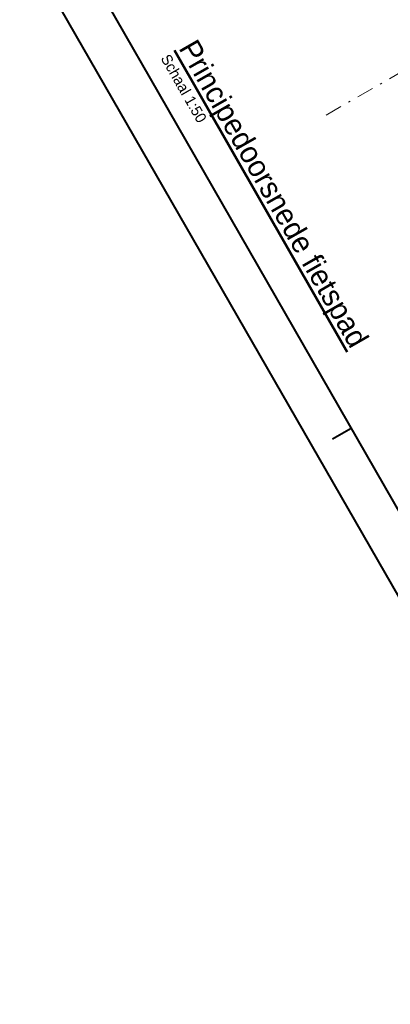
# Model space of a CAD drawing. Header units: metres. Extents: x 148742 to 148951, y 485553 to 485794.
# Tile 2 of 53: x 148792 to 148809, y 485600 to 485646. Entities that reach past the tile are written whole.
import ezdxf

# ---------------------------------------------------------------- set-up
doc = ezdxf.new("R2010")
doc.units = ezdxf.units.M
doc.header["$MEASUREMENT"] = 0
doc.linetypes.add('DGN Style 4', pattern=[1.6, 0.8, -0.4, 0, -0.4])
for name, color, linetype, lineweight in [('WVB-alg-onderhoek', 7, 'Continuous', 30), ('WVB-dim-terr-maatvoering 018', 7, 'Continuous', 13), ('WVB-tekst-dik 025', 1, 'Continuous', 30), ('WVB-tekst-dik 050', 1, 'Continuous', 53)]:
    doc.layers.add(name, color=color, linetype=linetype, lineweight=lineweight)
doc.styles.add('1 50   0.25', font='WORKING.shx', dxfattribs={"height": 0.125})
doc.styles.add('1 50   0.50', font='WORKING.shx', dxfattribs={"height": 0.25})

msp = doc.modelspace()

# ---------------------------------------------------------------- linework, layer by layer
at = {"layer": 'WVB-alg-onderhoek', "lineweight": 40}
for p, q in [((148742.988, 485735.068), (148847.602, 485552.98)), ((148806.624, 485626.313), (148807.491, 485626.811))]:
    msp.add_line(p, q, dxfattribs=at)
at = {"layer": 'WVB-alg-onderhoek', "lineweight": 40, "flags": 128}
msp.add_lwpolyline([(148746.715, 485732.596), (148848.34, 485555.71), (148947.881, 485612.899), (148846.257, 485789.785)], close=True, dxfattribs=at)
at = {"layer": 'WVB-dim-terr-maatvoering 018', "linetype": 'DGN Style 4', "lineweight": 0}
msp.add_line((148806.329, 485641.4), (148812.817, 485645.128), dxfattribs=at)

# ---------------------------------------------------------------- texts
at = {"layer": 'WVB-tekst-dik 025', "style": '1 50   0.25'}
msp.add_text('Schaal 1:50', height=0.5, rotation=299.7844, dxfattribs=at).set_placement((148798.603, 485644.052))
at = {"layer": 'WVB-tekst-dik 050', "style": '1 50   0.50'}
msp.add_text('%%uPrincipedoorsnede fietspad%%U', height=1, rotation=299.7844, dxfattribs=at).set_placement((148799.437, 485644.529))

doc.saveas('drawing.dxf')
